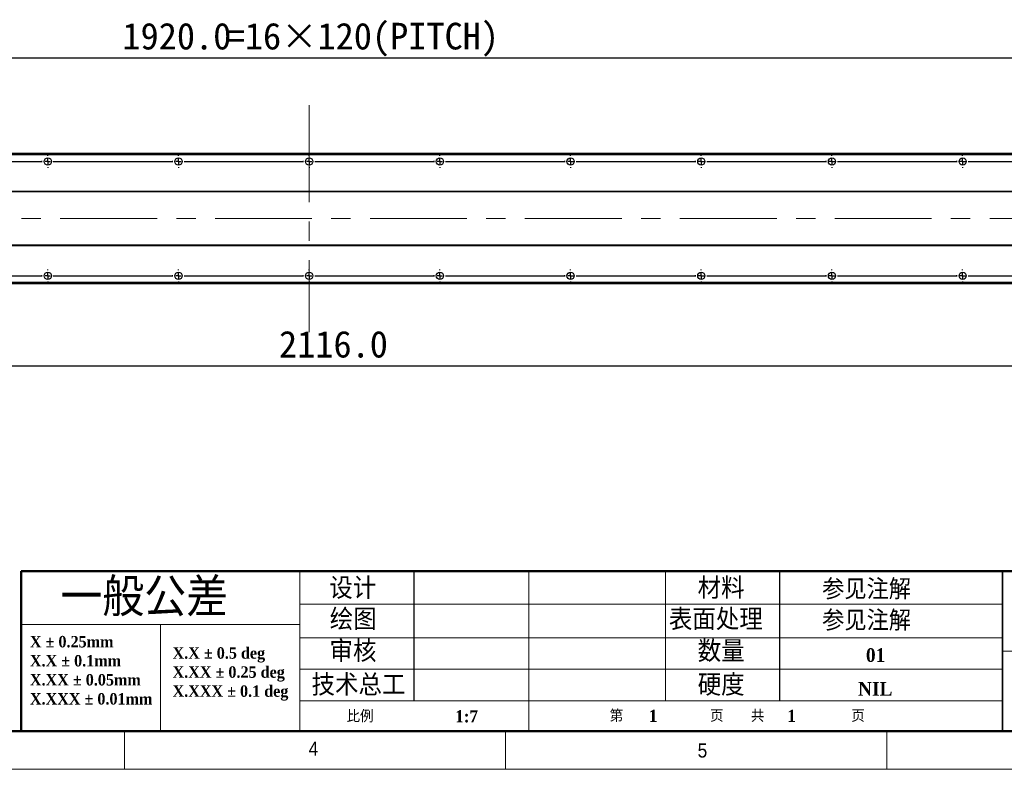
# Model space of a CAD drawing. Header units: millimetres. Extents: x 35 to 2924, y 35 to 2044.
# Tile 4 of 10: x 1024 to 1928, y 35 to 724. Entities that reach past the tile are written whole.
import ezdxf

# ---------------------------------------------------------------- set-up
doc = ezdxf.new("R2010")
doc.units = ezdxf.units.MM
doc.header["$LTSCALE"] = 7
doc.linetypes.add('CENTERX2', pattern=[20.32, 12.7, -2.54, 2.54, -2.54])
doc.layers.add('DIMNS', color=7, linetype='Continuous')
doc.styles.add('SLDTEXTSTYLE1', font='Gothic.ttf', dxfattribs={"width": 0.913})
doc.styles.add('SLDTEXTSTYLE2', font='timesbd.ttf', dxfattribs={"width": 0.933})
doc.styles.add('SLDTEXTSTYLE3', font='txt', dxfattribs={"bigfont": 'bigfont'})
doc.styles.add('SLDTEXTSTYLE4', font='txt', dxfattribs={"bigfont": 'bigfont'})
doc.styles.add('SLDTEXTSTYLE9', font='txt')
doc.dimstyles.new('SLDDIMSTYLE0', dxfattribs={"dimtxt": 24.5, "dimasz": 14, "dimexe": 0, "dimexo": 0.0625, "dimgap": 6.125, "dimtad": 2, "dimdec": 1, "dimrnd": 1e-09, "dimzin": 4, "dimdsep": 46, "dimtxsty": 'SLDTEXTSTYLE9', "dimsah": 1, "dimcen": 0.09, "dimadec": 0, "dimazin": 1, "dimtfac": 1, "dimtdec": 1, "dimtofl": 0, "dimtmove": 0, "dimatfit": 3, "dimfxl": 0, "dimfrac": 2, "dimtolj": 1, "dimtzin": 12, "dimarcsym": 0})

# ---------------------------------------------------------------- blocks, each defined once
blk = doc.blocks.new('SW_NOTE_0')
at = {"color": 0, "linetype": 'Continuous', "lineweight": 0, "char_height": 10.5, "attachment_point": 1, "style": 'SLDTEXTSTYLE2'}
for s, insert in [('X.X ± 0.5 deg', (0, 13.85)), ('X.XX ± 0.25 deg', (0, -3.65)), ('X.XXX ± 0.1 deg', (0, -21.15))]:
    blk.add_mtext(s, dxfattribs=dict(at, insert=insert))
blk = doc.blocks.new('SW_NOTE_1')
at = {"color": 0, "linetype": 'Continuous', "lineweight": 0, "char_height": 10.5, "attachment_point": 1, "style": 'SLDTEXTSTYLE2'}
for s, insert in [('X ± 0.25mm ', (0, 13.85)), ('X.X ± 0.1mm', (0, -3.65))]:
    blk.add_mtext(s, dxfattribs=dict(at, insert=insert))
blk = doc.blocks.new('SW_NOTE_2')
at = {"color": 0, "linetype": 'Continuous', "lineweight": 0, "char_height": 10.5, "attachment_point": 1, "style": 'SLDTEXTSTYLE2'}
for s, insert in [('X.XX ± 0.05mm', (0, 13.85)), ('X.XXX ± 0.01mm', (0, -3.65))]:
    blk.add_mtext(s, dxfattribs=dict(at, insert=insert))
blk = doc.blocks.new('_D_13')
at = {"layer": 'DIMNS'}
for p, q in [((231.69, 531.97), (231.69, 398.67)), ((2347.69, 526.43), (2347.69, 398.67)), ((231.69, 405.67), (2347.69, 405.67))]:
    blk.add_line(p, q, dxfattribs=at)
for points in [[(231.69, 405.67), (245.69, 403.57), (245.69, 407.77)], [(2347.69, 405.67), (2333.69, 407.77), (2333.69, 403.57)]]:
    blk.add_solid(points, dxfattribs=at)
at = {"layer": 'DIMNS', "insert": (1261.98, 437.81), "char_height": 24.5, "attachment_point": 1, "style": 'SLDTEXTSTYLE9'}
blk.add_mtext('2116.0', dxfattribs=at)
blk = doc.blocks.new('_D_18')
at = {"layer": 'DIMNS'}
for p, q in [((329.69, 602.25), (329.69, 695.66)), ((329.69, 688.66), (2249.69, 688.66)), ((2249.69, 602.25), (2249.69, 695.66))]:
    blk.add_line(p, q, dxfattribs=at)
for points in [[(329.69, 688.66), (343.69, 686.56), (343.69, 690.76)], [(2249.69, 688.66), (2235.69, 690.76), (2235.69, 686.56)]]:
    blk.add_solid(points, dxfattribs=at)
at = {"layer": 'DIMNS', "char_height": 24.5, "attachment_point": 1, "style": 'SLDTEXTSTYLE9'}
for s, insert in [('=16×120(PITCH)', (1213.97, 720.8)), ('1920.0', (1118.21, 720.8))]:
    blk.add_mtext(s, dxfattribs=dict(at, insert=insert))
blk = doc.blocks.new('SW_CENTERMARKSYMBOL_2')
at = {"layer": 'DIMNS', "color": 0}
for p, q in [((365.08, 0), (474.92, 0)), ((474.92, 0), (474.16, 0)), ((480, 0), (477.46, 0)), ((480, 0), (477.46, 0)), ((480, 0), (477.46, 0)), ((480, 0), (477.46, 0)), ((480, 0), (477.46, 0)), ((480, 0), (477.46, 0)), ((480, 0), (477.46, 0)), ((480, 5.08), (480, 5.84)), ((480, 0), (480, 2.54)), ((480, 0), (480, 2.54)), ((480, 0), (480, 2.54)), ((480, 0), (480, 2.54)), ((480, 0), (480, 2.54)), ((480, 0), (480, 2.54)), ((480, 0), (480, 2.54)), ((480, 0), (480, -2.54)), ((480, 0), (482.54, 0)), ((480, 0), (480, -2.54)), ((480, 0), (482.54, 0)), ((480, 0), (480, -2.54)), ((480, 0), (482.54, 0)), ((480, 0), (480, -2.54)), ((480, 0), (482.54, 0)), ((480, 0), (480, -2.54)), ((480, 0), (482.54, 0)), ((480, 0), (480, -2.54)), ((480, 0), (482.54, 0)), ((480, 0), (480, -2.54)), ((480, 0), (482.54, 0)), ((485.08, 0), (485.84, 0)), ((485.08, 0), (594.92, 0)), ((594.92, 0), (594.16, 0)), ((600, 0), (597.46, 0)), ((600, 0), (597.46, 0)), ((600, 0), (597.46, 0)), ((600, 0), (597.46, 0)), ((600, 0), (597.46, 0)), ((600, 0), (597.46, 0)), ((600, 0), (597.46, 0)), ((600, 0), (597.46, 0)), ((600, 5.08), (600, 5.84)), ((600, 0), (600, 2.54)), ((600, 0), (600, 2.54)), ((600, 0), (600, 2.54)), ((600, 0), (600, 2.54)), ((600, 0), (600, 2.54)), ((600, 0), (600, 2.54)), ((600, 0), (600, 2.54)), ((600, 0), (600, 2.54)), ((600, 0), (600, -2.54)), ((600, 0), (602.54, 0)), ((600, 0), (600, -2.54)), ((600, 0), (602.54, 0)), ((600, 0), (600, -2.54)), ((600, 0), (602.54, 0)), ((600, 0), (600, -2.54)), ((600, 0), (602.54, 0)), ((600, 0), (600, -2.54)), ((600, 0), (602.54, 0)), ((600, 0), (600, -2.54)), ((600, 0), (602.54, 0)), ((600, 0), (600, -2.54)), ((600, 0), (602.54, 0)), ((600, 0), (600, -2.54)), ((600, 0), (602.54, 0)), ((605.08, 0), (605.84, 0)), ((605.08, 0), (714.92, 0)), ((714.92, 0), (714.16, 0)), ((720, 0), (717.46, 0)), ((720, 0), (717.46, 0)), ((720, 0), (717.46, 0)), ((720, 0), (717.46, 0)), ((720, 0), (717.46, 0)), ((720, 0), (717.46, 0)), ((720, 0), (717.46, 0)), ((720, 0), (717.46, 0)), ((720, 0), (717.46, 0)), ((720, 5.08), (720, 5.84)), ((720, 0), (720, 2.54)), ((720, 0), (720, 2.54)), ((720, 0), (720, 2.54)), ((720, 0), (720, 2.54)), ((720, 0), (720, 2.54)), ((720, 0), (720, 2.54)), ((720, 0), (720, 2.54)), ((720, 0), (720, 2.54)), ((720, 0), (720, 2.54)), ((720, 0), (720, -2.54)), ((720, 0), (722.54, 0)), ((720, 0), (720, -2.54)), ((720, 0), (722.54, 0)), ((720, 0), (720, -2.54)), ((720, 0), (722.54, 0)), ((720, 0), (720, -2.54)), ((720, 0), (722.54, 0)), ((720, 0), (720, -2.54)), ((720, 0), (722.54, 0)), ((720, 0), (720, -2.54)), ((720, 0), (722.54, 0)), ((720, 0), (720, -2.54)), ((720, 0), (722.54, 0)), ((720, 0), (720, -2.54)), ((720, 0), (722.54, 0)), ((720, 0), (720, -2.54)), ((720, 0), (722.54, 0)), ((725.08, 0), (725.84, 0)), ((725.08, 0), (834.92, 0)), ((834.92, 0), (834.16, 0)), ((840, 0), (837.46, 0)), ((840, 0), (837.46, 0)), ((840, 0), (837.46, 0)), ((840, 0), (837.46, 0)), ((840, 0), (837.46, 0)), ((840, 0), (837.46, 0)), ((840, 0), (837.46, 0)), ((840, 0), (837.46, 0)), ((840, 5.08), (840, 5.84)), ((840, 0), (840, 2.54)), ((840, 0), (840, 2.54)), ((840, 0), (840, 2.54)), ((840, 0), (840, 2.54)), ((840, 0), (840, 2.54)), ((840, 0), (840, 2.54)), ((840, 0), (840, 2.54)), ((840, 0), (840, 2.54)), ((840, 0), (840, -2.54)), ((840, 0), (842.54, 0)), ((840, 0), (840, -2.54)), ((840, 0), (842.54, 0)), ((840, 0), (840, -2.54)), ((840, 0), (842.54, 0)), ((840, 0), (840, -2.54)), ((840, 0), (842.54, 0)), ((840, 0), (840, -2.54)), ((840, 0), (842.54, 0)), ((840, 0), (840, -2.54)), ((840, 0), (842.54, 0)), ((840, 0), (840, -2.54)), ((840, 0), (842.54, 0)), ((840, 0), (840, -2.54)), ((840, 0), (842.54, 0)), ((845.08, 0), (845.84, 0)), ((845.08, 0), (954.92, 0)), ((954.92, 0), (954.16, 0)), ((960, 0), (957.46, 0)), ((960, 0), (957.46, 0)), ((960, 0), (957.46, 0)), ((960, 0), (957.46, 0)), ((960, 0), (957.46, 0)), ((960, 0), (957.46, 0)), ((960, 0), (957.46, 0)), ((960, 5.08), (960, 5.84)), ((960, 0), (960, 2.54)), ((960, 0), (960, 2.54)), ((960, 0), (960, 2.54)), ((960, 0), (960, 2.54)), ((960, 0), (960, 2.54)), ((960, 0), (960, 2.54)), ((960, 0), (960, 2.54)), ((960, 0), (960, -2.54)), ((960, 0), (962.54, 0)), ((960, 0), (960, -2.54)), ((960, 0), (962.54, 0)), ((960, 0), (960, -2.54)), ((960, 0), (962.54, 0)), ((960, 0), (960, -2.54)), ((960, 0), (962.54, 0)), ((960, 0), (960, -2.54)), ((960, 0), (962.54, 0)), ((960, 0), (960, -2.54)), ((960, 0), (962.54, 0)), ((960, 0), (960, -2.54)), ((960, 0), (962.54, 0)), ((965.08, 0), (965.84, 0)), ((965.08, 0), (1074.92, 0)), ((1074.92, 0), (1074.16, 0)), ((1080, 0), (1077.46, 0)), ((1080, 0), (1077.46, 0)), ((1080, 0), (1077.46, 0)), ((1080, 0), (1077.46, 0)), ((1080, 0), (1077.46, 0)), ((1080, 0), (1077.46, 0)), ((1080, 5.08), (1080, 5.84)), ((1080, 0), (1080, 2.54)), ((1080, 0), (1080, 2.54)), ((1080, 0), (1080, 2.54)), ((1080, 0), (1080, 2.54)), ((1080, 0), (1080, 2.54)), ((1080, 0), (1080, 2.54)), ((1080, 0), (1080, -2.54)), ((1080, 0), (1082.54, 0)), ((1080, 0), (1080, -2.54)), ((1080, 0), (1082.54, 0)), ((1080, 0), (1080, -2.54)), ((1080, 0), (1082.54, 0)), ((1080, 0), (1080, -2.54)), ((1080, 0), (1082.54, 0)), ((1080, 0), (1080, -2.54)), ((1080, 0), (1082.54, 0)), ((1080, 0), (1080, -2.54)), ((1080, 0), (1082.54, 0)), ((1085.08, 0), (1085.84, 0)), ((1085.08, 0), (1194.92, 0)), ((1194.92, 0), (1194.16, 0)), ((1200, 0), (1197.46, 0)), ((1200, 0), (1197.46, 0)), ((1200, 0), (1197.46, 0)), ((1200, 0), (1197.46, 0)), ((1200, 0), (1197.46, 0)), ((1200, 5.08), (1200, 5.84)), ((1200, 0), (1200, 2.54)), ((1200, 0), (1200, 2.54)), ((1200, 0), (1200, 2.54)), ((1200, 0), (1200, 2.54)), ((1200, 0), (1200, 2.54)), ((1200, 0), (1200, -2.54)), ((1200, 0), (1202.54, 0)), ((1200, 0), (1200, -2.54)), ((1200, 0), (1202.54, 0)), ((1200, 0), (1200, -2.54)), ((1200, 0), (1202.54, 0)), ((1200, 0), (1200, -2.54)), ((1200, 0), (1202.54, 0)), ((1200, 0), (1200, -2.54)), ((1200, 0), (1202.54, 0)), ((1205.08, 0), (1205.84, 0)), ((1205.08, 0), (1314.92, 0)), ((1314.92, 0), (1314.16, 0)), ((1320, 0), (1317.46, 0)), ((1320, 0), (1317.46, 0)), ((1320, 0), (1317.46, 0)), ((1320, 0), (1317.46, 0)), ((1320, 5.08), (1320, 5.84)), ((1320, 0), (1320, 2.54)), ((1320, 0), (1320, 2.54)), ((1320, 0), (1320, 2.54)), ((1320, 0), (1320, 2.54)), ((1320, 0), (1320, -2.54)), ((1320, 0), (1322.54, 0)), ((1320, 0), (1320, -2.54)), ((1320, 0), (1322.54, 0)), ((1320, 0), (1320, -2.54)), ((1320, 0), (1322.54, 0)), ((1320, 0), (1320, -2.54)), ((1320, 0), (1322.54, 0)), ((1325.08, 0), (1325.84, 0)), ((1325.08, 0), (1434.92, 0)), ((480, -5.08), (480, -5.84)), ((600, -5.08), (600, -5.84)), ((720, -5.08), (720, -5.84)), ((840, -5.08), (840, -5.84)), ((960, -5.08), (960, -5.84)), ((1080, -5.08), (1080, -5.84)), ((1200, -5.08), (1200, -5.84)), ((1320, -5.08), (1320, -5.84))]:
    blk.add_line(p, q, dxfattribs=at)
blk = doc.blocks.new('SW_CENTERMARKSYMBOL_3')
at = {"layer": 'DIMNS', "color": 0}
for p, q in [((245.08, 0), (354.92, 0)), ((354.92, 0), (354.16, 0)), ((360, 0), (357.46, 0)), ((360, 0), (357.46, 0)), ((360, 0), (357.46, 0)), ((360, 0), (357.46, 0)), ((360, 0), (357.46, 0)), ((360, 0), (357.46, 0)), ((360, 0), (357.46, 0)), ((360, 5.08), (360, 5.84)), ((360, 0), (360, 2.54)), ((360, 0), (360, 2.54)), ((360, 0), (360, 2.54)), ((360, 0), (360, 2.54)), ((360, 0), (360, 2.54)), ((360, 0), (360, 2.54)), ((360, 0), (360, 2.54)), ((360, 0), (360, -2.54)), ((360, 0), (362.54, 0)), ((360, 0), (360, -2.54)), ((360, 0), (362.54, 0)), ((360, 0), (360, -2.54)), ((360, 0), (362.54, 0)), ((360, 0), (360, -2.54)), ((360, 0), (362.54, 0)), ((360, 0), (360, -2.54)), ((360, 0), (362.54, 0)), ((360, 0), (360, -2.54)), ((360, 0), (362.54, 0)), ((360, 0), (360, -2.54)), ((360, 0), (362.54, 0)), ((365.08, 0), (365.84, 0)), ((365.08, 0), (474.92, 0)), ((474.92, 0), (474.16, 0)), ((480, 0), (477.46, 0)), ((480, 0), (477.46, 0)), ((480, 0), (477.46, 0)), ((480, 0), (477.46, 0)), ((480, 0), (477.46, 0)), ((480, 0), (477.46, 0)), ((480, 0), (477.46, 0)), ((480, 0), (477.46, 0)), ((480, 5.08), (480, 5.84)), ((480, 0), (480, 2.54)), ((480, 0), (480, 2.54)), ((480, 0), (480, 2.54)), ((480, 0), (480, 2.54)), ((480, 0), (480, 2.54)), ((480, 0), (480, 2.54)), ((480, 0), (480, 2.54)), ((480, 0), (480, 2.54)), ((480, 0), (480, -2.54)), ((480, 0), (482.54, 0)), ((480, 0), (480, -2.54)), ((480, 0), (482.54, 0)), ((480, 0), (480, -2.54)), ((480, 0), (482.54, 0)), ((480, 0), (480, -2.54)), ((480, 0), (482.54, 0)), ((480, 0), (480, -2.54)), ((480, 0), (482.54, 0)), ((480, 0), (480, -2.54)), ((480, 0), (482.54, 0)), ((480, 0), (480, -2.54)), ((480, 0), (482.54, 0)), ((480, 0), (480, -2.54)), ((480, 0), (482.54, 0)), ((485.08, 0), (485.84, 0)), ((485.08, 0), (594.92, 0)), ((594.92, 0), (594.16, 0)), ((600, 0), (597.46, 0)), ((600, 0), (597.46, 0)), ((600, 0), (597.46, 0)), ((600, 0), (597.46, 0)), ((600, 0), (597.46, 0)), ((600, 0), (597.46, 0)), ((600, 0), (597.46, 0)), ((600, 0), (597.46, 0)), ((600, 0), (597.46, 0)), ((600, 5.08), (600, 5.84)), ((600, 0), (600, 2.54)), ((600, 0), (600, 2.54)), ((600, 0), (600, 2.54)), ((600, 0), (600, 2.54)), ((600, 0), (600, 2.54)), ((600, 0), (600, 2.54)), ((600, 0), (600, 2.54)), ((600, 0), (600, 2.54)), ((600, 0), (600, 2.54)), ((600, 0), (600, -2.54)), ((600, 0), (602.54, 0)), ((600, 0), (600, -2.54)), ((600, 0), (602.54, 0)), ((600, 0), (600, -2.54)), ((600, 0), (602.54, 0)), ((600, 0), (600, -2.54)), ((600, 0), (602.54, 0)), ((600, 0), (600, -2.54)), ((600, 0), (602.54, 0)), ((600, 0), (600, -2.54)), ((600, 0), (602.54, 0)), ((600, 0), (600, -2.54)), ((600, 0), (602.54, 0)), ((600, 0), (600, -2.54)), ((600, 0), (602.54, 0)), ((600, 0), (600, -2.54)), ((600, 0), (602.54, 0)), ((605.08, 0), (605.84, 0)), ((605.08, 0), (714.92, 0)), ((714.92, 0), (714.16, 0)), ((720, 0), (717.46, 0)), ((720, 0), (717.46, 0)), ((720, 0), (717.46, 0)), ((720, 0), (717.46, 0)), ((720, 0), (717.46, 0)), ((720, 0), (717.46, 0)), ((720, 0), (717.46, 0)), ((720, 0), (717.46, 0)), ((720, 5.08), (720, 5.84)), ((720, 0), (720, 2.54)), ((720, 0), (720, 2.54)), ((720, 0), (720, 2.54)), ((720, 0), (720, 2.54)), ((720, 0), (720, 2.54)), ((720, 0), (720, 2.54)), ((720, 0), (720, 2.54)), ((720, 0), (720, 2.54)), ((720, 0), (720, -2.54)), ((720, 0), (722.54, 0)), ((720, 0), (720, -2.54)), ((720, 0), (722.54, 0)), ((720, 0), (720, -2.54)), ((720, 0), (722.54, 0)), ((720, 0), (720, -2.54)), ((720, 0), (722.54, 0)), ((720, 0), (720, -2.54)), ((720, 0), (722.54, 0)), ((720, 0), (720, -2.54)), ((720, 0), (722.54, 0)), ((720, 0), (720, -2.54)), ((720, 0), (722.54, 0)), ((720, 0), (720, -2.54)), ((720, 0), (722.54, 0)), ((725.08, 0), (725.84, 0)), ((725.08, 0), (834.92, 0)), ((834.92, 0), (834.16, 0)), ((840, 0), (837.46, 0)), ((840, 0), (837.46, 0)), ((840, 0), (837.46, 0)), ((840, 0), (837.46, 0)), ((840, 0), (837.46, 0)), ((840, 0), (837.46, 0)), ((840, 0), (837.46, 0)), ((840, 5.08), (840, 5.84)), ((840, 0), (840, 2.54)), ((840, 0), (840, 2.54)), ((840, 0), (840, 2.54)), ((840, 0), (840, 2.54)), ((840, 0), (840, 2.54)), ((840, 0), (840, 2.54)), ((840, 0), (840, 2.54)), ((840, 0), (840, -2.54)), ((840, 0), (842.54, 0)), ((840, 0), (840, -2.54)), ((840, 0), (842.54, 0)), ((840, 0), (840, -2.54)), ((840, 0), (842.54, 0)), ((840, 0), (840, -2.54)), ((840, 0), (842.54, 0)), ((840, 0), (840, -2.54)), ((840, 0), (842.54, 0)), ((840, 0), (840, -2.54)), ((840, 0), (842.54, 0)), ((840, 0), (840, -2.54)), ((840, 0), (842.54, 0)), ((845.08, 0), (845.84, 0)), ((845.08, 0), (954.92, 0)), ((954.92, 0), (954.16, 0)), ((960, 0), (957.46, 0)), ((960, 0), (957.46, 0)), ((960, 0), (957.46, 0)), ((960, 0), (957.46, 0)), ((960, 0), (957.46, 0)), ((960, 0), (957.46, 0)), ((960, 5.08), (960, 5.84)), ((960, 0), (960, 2.54)), ((960, 0), (960, 2.54)), ((960, 0), (960, 2.54)), ((960, 0), (960, 2.54)), ((960, 0), (960, 2.54)), ((960, 0), (960, 2.54)), ((960, 0), (960, -2.54)), ((960, 0), (962.54, 0)), ((960, 0), (960, -2.54)), ((960, 0), (962.54, 0)), ((960, 0), (960, -2.54)), ((960, 0), (962.54, 0)), ((960, 0), (960, -2.54)), ((960, 0), (962.54, 0)), ((960, 0), (960, -2.54)), ((960, 0), (962.54, 0)), ((960, 0), (960, -2.54)), ((960, 0), (962.54, 0)), ((965.08, 0), (965.84, 0)), ((965.08, 0), (1074.92, 0)), ((1074.92, 0), (1074.16, 0)), ((1080, 0), (1077.46, 0)), ((1080, 0), (1077.46, 0)), ((1080, 0), (1077.46, 0)), ((1080, 0), (1077.46, 0)), ((1080, 0), (1077.46, 0)), ((1080, 5.08), (1080, 5.84)), ((1080, 0), (1080, 2.54)), ((1080, 0), (1080, 2.54)), ((1080, 0), (1080, 2.54)), ((1080, 0), (1080, 2.54)), ((1080, 0), (1080, 2.54)), ((1080, 0), (1080, -2.54)), ((1080, 0), (1082.54, 0)), ((1080, 0), (1080, -2.54)), ((1080, 0), (1082.54, 0)), ((1080, 0), (1080, -2.54)), ((1080, 0), (1082.54, 0)), ((1080, 0), (1080, -2.54)), ((1080, 0), (1082.54, 0)), ((1080, 0), (1080, -2.54)), ((1080, 0), (1082.54, 0)), ((1085.08, 0), (1085.84, 0)), ((1085.08, 0), (1194.92, 0)), ((1194.92, 0), (1194.16, 0)), ((1200, 0), (1197.46, 0)), ((1200, 0), (1197.46, 0)), ((1200, 0), (1197.46, 0)), ((1200, 0), (1197.46, 0)), ((1200, 5.08), (1200, 5.84)), ((1200, 0), (1200, 2.54)), ((1200, 0), (1200, 2.54)), ((1200, 0), (1200, 2.54)), ((1200, 0), (1200, 2.54)), ((1200, 0), (1200, -2.54)), ((1200, 0), (1202.54, 0)), ((1200, 0), (1200, -2.54)), ((1200, 0), (1202.54, 0)), ((1200, 0), (1200, -2.54)), ((1200, 0), (1202.54, 0)), ((1200, 0), (1200, -2.54)), ((1200, 0), (1202.54, 0)), ((1205.08, 0), (1205.84, 0)), ((1205.08, 0), (1314.92, 0)), ((360, -5.08), (360, -5.84)), ((480, -5.08), (480, -5.84)), ((600, -5.08), (600, -5.84)), ((720, -5.08), (720, -5.84)), ((840, -5.08), (840, -5.84)), ((960, -5.08), (960, -5.84)), ((1080, -5.08), (1080, -5.84)), ((1200, -5.08), (1200, -5.84))]:
    blk.add_line(p, q, dxfattribs=at)
blk = doc.blocks.new('SW_CENTERMARKSYMBOL_6')
at = {"layer": 'DIMNS', "color": 0}
for p, q in [((-1314.92, 0), (-1205.08, 0)), ((-1205.08, 0), (-1205.84, 0)), ((-1200, 0), (-1202.54, 0)), ((-1200, 0), (-1202.54, 0)), ((-1200, 0), (-1202.54, 0)), ((-1200, 0), (-1202.54, 0)), ((-1200, 0), (-1202.54, 0)), ((-1200, 0), (-1202.54, 0)), ((-1200, 0), (-1202.54, 0)), ((-1200, 5.08), (-1200, 5.84)), ((-1200, 0), (-1200, 2.54)), ((-1200, 0), (-1200, 2.54)), ((-1200, 0), (-1200, 2.54)), ((-1200, 0), (-1200, 2.54)), ((-1200, 0), (-1200, 2.54)), ((-1200, 0), (-1200, 2.54)), ((-1200, 0), (-1200, 2.54)), ((-1200, 0), (-1200, -2.54)), ((-1200, 0), (-1197.46, 0)), ((-1200, 0), (-1200, -2.54)), ((-1200, 0), (-1197.46, 0)), ((-1200, 0), (-1200, -2.54)), ((-1200, 0), (-1197.46, 0)), ((-1200, 0), (-1200, -2.54)), ((-1200, 0), (-1197.46, 0)), ((-1200, 0), (-1200, -2.54)), ((-1200, 0), (-1197.46, 0)), ((-1200, 0), (-1200, -2.54)), ((-1200, 0), (-1197.46, 0)), ((-1200, 0), (-1200, -2.54)), ((-1200, 0), (-1197.46, 0)), ((-1194.92, 0), (-1194.16, 0)), ((-1194.92, 0), (-1085.08, 0)), ((-1085.08, 0), (-1085.84, 0)), ((-1080, 0), (-1082.54, 0)), ((-1080, 0), (-1082.54, 0)), ((-1080, 0), (-1082.54, 0)), ((-1080, 0), (-1082.54, 0)), ((-1080, 0), (-1082.54, 0)), ((-1080, 0), (-1082.54, 0)), ((-1080, 0), (-1082.54, 0)), ((-1080, 0), (-1082.54, 0)), ((-1080, 5.08), (-1080, 5.84)), ((-1080, 0), (-1080, 2.54)), ((-1080, 0), (-1080, 2.54)), ((-1080, 0), (-1080, 2.54)), ((-1080, 0), (-1080, 2.54)), ((-1080, 0), (-1080, 2.54)), ((-1080, 0), (-1080, 2.54)), ((-1080, 0), (-1080, 2.54)), ((-1080, 0), (-1080, 2.54)), ((-1080, 0), (-1080, -2.54)), ((-1080, 0), (-1077.46, 0)), ((-1080, 0), (-1080, -2.54)), ((-1080, 0), (-1077.46, 0)), ((-1080, 0), (-1080, -2.54)), ((-1080, 0), (-1077.46, 0)), ((-1080, 0), (-1080, -2.54)), ((-1080, 0), (-1077.46, 0)), ((-1080, 0), (-1080, -2.54)), ((-1080, 0), (-1077.46, 0)), ((-1080, 0), (-1080, -2.54)), ((-1080, 0), (-1077.46, 0)), ((-1080, 0), (-1080, -2.54)), ((-1080, 0), (-1077.46, 0)), ((-1080, 0), (-1080, -2.54)), ((-1080, 0), (-1077.46, 0)), ((-1074.92, 0), (-1074.16, 0)), ((-1074.92, 0), (-965.08, 0)), ((-965.08, 0), (-965.84, 0)), ((-960, 0), (-962.54, 0)), ((-960, 0), (-962.54, 0)), ((-960, 0), (-962.54, 0)), ((-960, 0), (-962.54, 0)), ((-960, 0), (-962.54, 0)), ((-960, 0), (-962.54, 0)), ((-960, 0), (-962.54, 0)), ((-960, 0), (-962.54, 0)), ((-960, 0), (-962.54, 0)), ((-960, 5.08), (-960, 5.84)), ((-960, 0), (-960, 2.54)), ((-960, 0), (-960, 2.54)), ((-960, 0), (-960, 2.54)), ((-960, 0), (-960, 2.54)), ((-960, 0), (-960, 2.54)), ((-960, 0), (-960, 2.54)), ((-960, 0), (-960, 2.54)), ((-960, 0), (-960, 2.54)), ((-960, 0), (-960, 2.54)), ((-960, 0), (-960, -2.54)), ((-960, 0), (-957.46, 0)), ((-960, 0), (-960, -2.54)), ((-960, 0), (-957.46, 0)), ((-960, 0), (-960, -2.54)), ((-960, 0), (-957.46, 0)), ((-960, 0), (-960, -2.54)), ((-960, 0), (-957.46, 0)), ((-960, 0), (-960, -2.54)), ((-960, 0), (-957.46, 0)), ((-960, 0), (-960, -2.54)), ((-960, 0), (-957.46, 0)), ((-960, 0), (-960, -2.54)), ((-960, 0), (-957.46, 0)), ((-960, 0), (-960, -2.54)), ((-960, 0), (-957.46, 0)), ((-960, 0), (-960, -2.54)), ((-960, 0), (-957.46, 0)), ((-954.92, 0), (-954.16, 0)), ((-954.92, 0), (-845.08, 0)), ((-845.08, 0), (-845.84, 0)), ((-840, 0), (-842.54, 0)), ((-840, 0), (-842.54, 0)), ((-840, 0), (-842.54, 0)), ((-840, 0), (-842.54, 0)), ((-840, 0), (-842.54, 0)), ((-840, 0), (-842.54, 0)), ((-840, 0), (-842.54, 0)), ((-840, 0), (-842.54, 0)), ((-840, 5.08), (-840, 5.84)), ((-840, 0), (-840, 2.54)), ((-840, 0), (-840, 2.54)), ((-840, 0), (-840, 2.54)), ((-840, 0), (-840, 2.54)), ((-840, 0), (-840, 2.54)), ((-840, 0), (-840, 2.54)), ((-840, 0), (-840, 2.54)), ((-840, 0), (-840, 2.54)), ((-840, 0), (-840, -2.54)), ((-840, 0), (-837.46, 0)), ((-840, 0), (-840, -2.54)), ((-840, 0), (-837.46, 0)), ((-840, 0), (-840, -2.54)), ((-840, 0), (-837.46, 0)), ((-840, 0), (-840, -2.54)), ((-840, 0), (-837.46, 0)), ((-840, 0), (-840, -2.54)), ((-840, 0), (-837.46, 0)), ((-840, 0), (-840, -2.54)), ((-840, 0), (-837.46, 0)), ((-840, 0), (-840, -2.54)), ((-840, 0), (-837.46, 0)), ((-840, 0), (-840, -2.54)), ((-840, 0), (-837.46, 0)), ((-834.92, 0), (-834.16, 0)), ((-834.92, 0), (-725.08, 0)), ((-725.08, 0), (-725.84, 0)), ((-720, 0), (-722.54, 0)), ((-720, 0), (-722.54, 0)), ((-720, 0), (-722.54, 0)), ((-720, 0), (-722.54, 0)), ((-720, 0), (-722.54, 0)), ((-720, 0), (-722.54, 0)), ((-720, 0), (-722.54, 0)), ((-720, 5.08), (-720, 5.84)), ((-720, 0), (-720, 2.54)), ((-720, 0), (-720, 2.54)), ((-720, 0), (-720, 2.54)), ((-720, 0), (-720, 2.54)), ((-720, 0), (-720, 2.54)), ((-720, 0), (-720, 2.54)), ((-720, 0), (-720, 2.54)), ((-720, 0), (-720, -2.54)), ((-720, 0), (-717.46, 0)), ((-720, 0), (-720, -2.54)), ((-720, 0), (-717.46, 0)), ((-720, 0), (-720, -2.54)), ((-720, 0), (-717.46, 0)), ((-720, 0), (-720, -2.54)), ((-720, 0), (-717.46, 0)), ((-720, 0), (-720, -2.54)), ((-720, 0), (-717.46, 0)), ((-720, 0), (-720, -2.54)), ((-720, 0), (-717.46, 0)), ((-720, 0), (-720, -2.54)), ((-720, 0), (-717.46, 0)), ((-714.92, 0), (-714.16, 0)), ((-714.92, 0), (-605.08, 0)), ((-605.08, 0), (-605.84, 0)), ((-600, 0), (-602.54, 0)), ((-600, 0), (-602.54, 0)), ((-600, 0), (-602.54, 0)), ((-600, 0), (-602.54, 0)), ((-600, 0), (-602.54, 0)), ((-600, 0), (-602.54, 0)), ((-600, 5.08), (-600, 5.84)), ((-600, 0), (-600, 2.54)), ((-600, 0), (-600, 2.54)), ((-600, 0), (-600, 2.54)), ((-600, 0), (-600, 2.54)), ((-600, 0), (-600, 2.54)), ((-600, 0), (-600, 2.54)), ((-600, 0), (-600, -2.54)), ((-600, 0), (-597.46, 0)), ((-600, 0), (-600, -2.54)), ((-600, 0), (-597.46, 0)), ((-600, 0), (-600, -2.54)), ((-600, 0), (-597.46, 0)), ((-600, 0), (-600, -2.54)), ((-600, 0), (-597.46, 0)), ((-600, 0), (-600, -2.54)), ((-600, 0), (-597.46, 0)), ((-600, 0), (-600, -2.54)), ((-600, 0), (-597.46, 0)), ((-594.92, 0), (-594.16, 0)), ((-594.92, 0), (-485.08, 0)), ((-485.08, 0), (-485.84, 0)), ((-480, 0), (-482.54, 0)), ((-480, 0), (-482.54, 0)), ((-480, 0), (-482.54, 0)), ((-480, 0), (-482.54, 0)), ((-480, 0), (-482.54, 0)), ((-480, 5.08), (-480, 5.84)), ((-480, 0), (-480, 2.54)), ((-480, 0), (-480, 2.54)), ((-480, 0), (-480, 2.54)), ((-480, 0), (-480, 2.54)), ((-480, 0), (-480, 2.54)), ((-480, 0), (-480, -2.54)), ((-480, 0), (-477.46, 0)), ((-480, 0), (-480, -2.54)), ((-480, 0), (-477.46, 0)), ((-480, 0), (-480, -2.54)), ((-480, 0), (-477.46, 0)), ((-480, 0), (-480, -2.54)), ((-480, 0), (-477.46, 0)), ((-480, 0), (-480, -2.54)), ((-480, 0), (-477.46, 0)), ((-474.92, 0), (-474.16, 0)), ((-474.92, 0), (-365.08, 0)), ((-365.08, 0), (-365.84, 0)), ((-360, 0), (-362.54, 0)), ((-360, 0), (-362.54, 0)), ((-360, 0), (-362.54, 0)), ((-360, 0), (-362.54, 0)), ((-360, 5.08), (-360, 5.84)), ((-360, 0), (-360, 2.54)), ((-360, 0), (-360, 2.54)), ((-360, 0), (-360, 2.54)), ((-360, 0), (-360, 2.54)), ((-360, 0), (-360, -2.54)), ((-360, 0), (-357.46, 0)), ((-360, 0), (-360, -2.54)), ((-360, 0), (-357.46, 0)), ((-360, 0), (-360, -2.54)), ((-360, 0), (-357.46, 0)), ((-360, 0), (-360, -2.54)), ((-360, 0), (-357.46, 0)), ((-354.92, 0), (-354.16, 0)), ((-354.92, 0), (-245.08, 0)), ((-1200, -5.08), (-1200, -5.84)), ((-1080, -5.08), (-1080, -5.84)), ((-960, -5.08), (-960, -5.84)), ((-840, -5.08), (-840, -5.84)), ((-720, -5.08), (-720, -5.84)), ((-600, -5.08), (-600, -5.84)), ((-480, -5.08), (-480, -5.84)), ((-360, -5.08), (-360, -5.84))]:
    blk.add_line(p, q, dxfattribs=at)
blk = doc.blocks.new('SW_CENTERMARKSYMBOL_7')
at = {"layer": 'DIMNS', "color": 0}
for p, q in [((-1314.92, 0), (-1205.08, 0)), ((-1205.08, 0), (-1205.84, 0)), ((-1200, 0), (-1202.54, 0)), ((-1200, 0), (-1202.54, 0)), ((-1200, 0), (-1202.54, 0)), ((-1200, 0), (-1202.54, 0)), ((-1200, 0), (-1202.54, 0)), ((-1200, 0), (-1202.54, 0)), ((-1200, 0), (-1202.54, 0)), ((-1200, 5.08), (-1200, 5.84)), ((-1200, 0), (-1200, 2.54)), ((-1200, 0), (-1200, 2.54)), ((-1200, 0), (-1200, 2.54)), ((-1200, 0), (-1200, 2.54)), ((-1200, 0), (-1200, 2.54)), ((-1200, 0), (-1200, 2.54)), ((-1200, 0), (-1200, 2.54)), ((-1200, 0), (-1200, -2.54)), ((-1200, 0), (-1197.46, 0)), ((-1200, 0), (-1200, -2.54)), ((-1200, 0), (-1197.46, 0)), ((-1200, 0), (-1200, -2.54)), ((-1200, 0), (-1197.46, 0)), ((-1200, 0), (-1200, -2.54)), ((-1200, 0), (-1197.46, 0)), ((-1200, 0), (-1200, -2.54)), ((-1200, 0), (-1197.46, 0)), ((-1200, 0), (-1200, -2.54)), ((-1200, 0), (-1197.46, 0)), ((-1200, 0), (-1200, -2.54)), ((-1200, 0), (-1197.46, 0)), ((-1194.92, 0), (-1194.16, 0)), ((-1194.92, 0), (-1085.08, 0)), ((-1085.08, 0), (-1085.84, 0)), ((-1080, 0), (-1082.54, 0)), ((-1080, 0), (-1082.54, 0)), ((-1080, 0), (-1082.54, 0)), ((-1080, 0), (-1082.54, 0)), ((-1080, 0), (-1082.54, 0)), ((-1080, 0), (-1082.54, 0)), ((-1080, 0), (-1082.54, 0)), ((-1080, 0), (-1082.54, 0)), ((-1080, 5.08), (-1080, 5.84)), ((-1080, 0), (-1080, 2.54)), ((-1080, 0), (-1080, 2.54)), ((-1080, 0), (-1080, 2.54)), ((-1080, 0), (-1080, 2.54)), ((-1080, 0), (-1080, 2.54)), ((-1080, 0), (-1080, 2.54)), ((-1080, 0), (-1080, 2.54)), ((-1080, 0), (-1080, 2.54)), ((-1080, 0), (-1080, -2.54)), ((-1080, 0), (-1077.46, 0)), ((-1080, 0), (-1080, -2.54)), ((-1080, 0), (-1077.46, 0)), ((-1080, 0), (-1080, -2.54)), ((-1080, 0), (-1077.46, 0)), ((-1080, 0), (-1080, -2.54)), ((-1080, 0), (-1077.46, 0)), ((-1080, 0), (-1080, -2.54)), ((-1080, 0), (-1077.46, 0)), ((-1080, 0), (-1080, -2.54)), ((-1080, 0), (-1077.46, 0)), ((-1080, 0), (-1080, -2.54)), ((-1080, 0), (-1077.46, 0)), ((-1080, 0), (-1080, -2.54)), ((-1080, 0), (-1077.46, 0)), ((-1074.92, 0), (-1074.16, 0)), ((-1074.92, 0), (-965.08, 0)), ((-965.08, 0), (-965.84, 0)), ((-960, 0), (-962.54, 0)), ((-960, 0), (-962.54, 0)), ((-960, 0), (-962.54, 0)), ((-960, 0), (-962.54, 0)), ((-960, 0), (-962.54, 0)), ((-960, 0), (-962.54, 0)), ((-960, 0), (-962.54, 0)), ((-960, 0), (-962.54, 0)), ((-960, 0), (-962.54, 0)), ((-960, 5.08), (-960, 5.84)), ((-960, 0), (-960, 2.54)), ((-960, 0), (-960, 2.54)), ((-960, 0), (-960, 2.54)), ((-960, 0), (-960, 2.54)), ((-960, 0), (-960, 2.54)), ((-960, 0), (-960, 2.54)), ((-960, 0), (-960, 2.54)), ((-960, 0), (-960, 2.54)), ((-960, 0), (-960, 2.54)), ((-960, 0), (-960, -2.54)), ((-960, 0), (-957.46, 0)), ((-960, 0), (-960, -2.54)), ((-960, 0), (-957.46, 0)), ((-960, 0), (-960, -2.54)), ((-960, 0), (-957.46, 0)), ((-960, 0), (-960, -2.54)), ((-960, 0), (-957.46, 0)), ((-960, 0), (-960, -2.54)), ((-960, 0), (-957.46, 0)), ((-960, 0), (-960, -2.54)), ((-960, 0), (-957.46, 0)), ((-960, 0), (-960, -2.54)), ((-960, 0), (-957.46, 0)), ((-960, 0), (-960, -2.54)), ((-960, 0), (-957.46, 0)), ((-960, 0), (-960, -2.54)), ((-960, 0), (-957.46, 0)), ((-954.92, 0), (-954.16, 0)), ((-954.92, 0), (-845.08, 0)), ((-845.08, 0), (-845.84, 0)), ((-840, 0), (-842.54, 0)), ((-840, 0), (-842.54, 0)), ((-840, 0), (-842.54, 0)), ((-840, 0), (-842.54, 0)), ((-840, 0), (-842.54, 0)), ((-840, 0), (-842.54, 0)), ((-840, 0), (-842.54, 0)), ((-840, 0), (-842.54, 0)), ((-840, 5.08), (-840, 5.84)), ((-840, 0), (-840, 2.54)), ((-840, 0), (-840, 2.54)), ((-840, 0), (-840, 2.54)), ((-840, 0), (-840, 2.54)), ((-840, 0), (-840, 2.54)), ((-840, 0), (-840, 2.54)), ((-840, 0), (-840, 2.54)), ((-840, 0), (-840, 2.54)), ((-840, 0), (-840, -2.54)), ((-840, 0), (-837.46, 0)), ((-840, 0), (-840, -2.54)), ((-840, 0), (-837.46, 0)), ((-840, 0), (-840, -2.54)), ((-840, 0), (-837.46, 0)), ((-840, 0), (-840, -2.54)), ((-840, 0), (-837.46, 0)), ((-840, 0), (-840, -2.54)), ((-840, 0), (-837.46, 0)), ((-840, 0), (-840, -2.54)), ((-840, 0), (-837.46, 0)), ((-840, 0), (-840, -2.54)), ((-840, 0), (-837.46, 0)), ((-840, 0), (-840, -2.54)), ((-840, 0), (-837.46, 0)), ((-834.92, 0), (-834.16, 0)), ((-834.92, 0), (-725.08, 0)), ((-725.08, 0), (-725.84, 0)), ((-720, 0), (-722.54, 0)), ((-720, 0), (-722.54, 0)), ((-720, 0), (-722.54, 0)), ((-720, 0), (-722.54, 0)), ((-720, 0), (-722.54, 0)), ((-720, 0), (-722.54, 0)), ((-720, 0), (-722.54, 0)), ((-720, 5.08), (-720, 5.84)), ((-720, 0), (-720, 2.54)), ((-720, 0), (-720, 2.54)), ((-720, 0), (-720, 2.54)), ((-720, 0), (-720, 2.54)), ((-720, 0), (-720, 2.54)), ((-720, 0), (-720, 2.54)), ((-720, 0), (-720, 2.54)), ((-720, 0), (-720, -2.54)), ((-720, 0), (-717.46, 0)), ((-720, 0), (-720, -2.54)), ((-720, 0), (-717.46, 0)), ((-720, 0), (-720, -2.54)), ((-720, 0), (-717.46, 0)), ((-720, 0), (-720, -2.54)), ((-720, 0), (-717.46, 0)), ((-720, 0), (-720, -2.54)), ((-720, 0), (-717.46, 0)), ((-720, 0), (-720, -2.54)), ((-720, 0), (-717.46, 0)), ((-720, 0), (-720, -2.54)), ((-720, 0), (-717.46, 0)), ((-714.92, 0), (-714.16, 0)), ((-714.92, 0), (-605.08, 0)), ((-605.08, 0), (-605.84, 0)), ((-600, 0), (-602.54, 0)), ((-600, 0), (-602.54, 0)), ((-600, 0), (-602.54, 0)), ((-600, 0), (-602.54, 0)), ((-600, 0), (-602.54, 0)), ((-600, 0), (-602.54, 0)), ((-600, 5.08), (-600, 5.84)), ((-600, 0), (-600, 2.54)), ((-600, 0), (-600, 2.54)), ((-600, 0), (-600, 2.54)), ((-600, 0), (-600, 2.54)), ((-600, 0), (-600, 2.54)), ((-600, 0), (-600, 2.54)), ((-600, 0), (-600, -2.54)), ((-600, 0), (-597.46, 0)), ((-600, 0), (-600, -2.54)), ((-600, 0), (-597.46, 0)), ((-600, 0), (-600, -2.54)), ((-600, 0), (-597.46, 0)), ((-600, 0), (-600, -2.54)), ((-600, 0), (-597.46, 0)), ((-600, 0), (-600, -2.54)), ((-600, 0), (-597.46, 0)), ((-600, 0), (-600, -2.54)), ((-600, 0), (-597.46, 0)), ((-594.92, 0), (-594.16, 0)), ((-594.92, 0), (-485.08, 0)), ((-485.08, 0), (-485.84, 0)), ((-480, 0), (-482.54, 0)), ((-480, 0), (-482.54, 0)), ((-480, 0), (-482.54, 0)), ((-480, 0), (-482.54, 0)), ((-480, 0), (-482.54, 0)), ((-480, 5.08), (-480, 5.84)), ((-480, 0), (-480, 2.54)), ((-480, 0), (-480, 2.54)), ((-480, 0), (-480, 2.54)), ((-480, 0), (-480, 2.54)), ((-480, 0), (-480, 2.54)), ((-480, 0), (-480, -2.54)), ((-480, 0), (-477.46, 0)), ((-480, 0), (-480, -2.54)), ((-480, 0), (-477.46, 0)), ((-480, 0), (-480, -2.54)), ((-480, 0), (-477.46, 0)), ((-480, 0), (-480, -2.54)), ((-480, 0), (-477.46, 0)), ((-480, 0), (-480, -2.54)), ((-480, 0), (-477.46, 0)), ((-474.92, 0), (-474.16, 0)), ((-474.92, 0), (-365.08, 0)), ((-365.08, 0), (-365.84, 0)), ((-360, 0), (-362.54, 0)), ((-360, 0), (-362.54, 0)), ((-360, 0), (-362.54, 0)), ((-360, 0), (-362.54, 0)), ((-360, 5.08), (-360, 5.84)), ((-360, 0), (-360, 2.54)), ((-360, 0), (-360, 2.54)), ((-360, 0), (-360, 2.54)), ((-360, 0), (-360, 2.54)), ((-360, 0), (-360, -2.54)), ((-360, 0), (-357.46, 0)), ((-360, 0), (-360, -2.54)), ((-360, 0), (-357.46, 0)), ((-360, 0), (-360, -2.54)), ((-360, 0), (-357.46, 0)), ((-360, 0), (-360, -2.54)), ((-360, 0), (-357.46, 0)), ((-354.92, 0), (-354.16, 0)), ((-354.92, 0), (-245.08, 0)), ((-1200, -5.08), (-1200, -5.84)), ((-1080, -5.08), (-1080, -5.84)), ((-960, -5.08), (-960, -5.84)), ((-840, -5.08), (-840, -5.84)), ((-720, -5.08), (-720, -5.84)), ((-600, -5.08), (-600, -5.84)), ((-480, -5.08), (-480, -5.84)), ((-360, -5.08), (-360, -5.84))]:
    blk.add_line(p, q, dxfattribs=at)

msp = doc.modelspace()

# ---------------------------------------------------------------- linework, layer by layer
at = {"color": 7, "linetype": 'Continuous', "lineweight": 25}
for p, q in [((2385.69, 600.86), (193.69, 600.86)), ((2385.69, 600.36), (193.69, 600.36)), ((2385.69, 599.36), (193.69, 599.36)), ((2385.69, 565.86), (193.69, 565.86)), ((2385.69, 565.36), (193.69, 565.36)), ((2385.69, 516.36), (193.69, 516.36)), ((2385.69, 515.86), (193.69, 515.86)), ((2385.69, 482.36), (193.69, 482.36)), ((2385.69, 481.36), (193.69, 481.36)), ((2385.69, 480.86), (193.69, 480.86))]:
    msp.add_line(p, q, dxfattribs=at)
at = {"color": 7, "linetype": 'Continuous', "lineweight": 50}
for p, q in [((1025.29, 217), (1025.29, 70)), ((1025.29, 217), (1281, 217)), ((2870, 217), (1281, 217)), ((70, 70), (2870, 70))]:
    msp.add_line(p, q, dxfattribs=at)
at = {"color": 7, "linetype": 'Continuous', "lineweight": 18}
for p, q in [((1281, 217), (1281, 192.5)), ((1281, 168), (1281, 217)), ((1281, 192.5), (1281, 217)), ((1491.29, 217), (1491.29, 70)), ((1617, 217), (1617, 98.04)), ((1281, 168), (1281, 192.5)), ((1281, 186.61), (1926.29, 186.61)), ((1281, 168), (1025.29, 168)), ((1153.14, 168), (1153.14, 70)), ((1281, 168), (1281, 70)), ((1281, 155.78), (1926.29, 155.78)), ((1926.29, 143.5), (2339.76, 143.5)), ((1281, 126.91), (1926.29, 126.91)), ((1926.29, 98.04), (1281, 98.04)), ((70, 70), (2870, 70)), ((861, 70), (2870, 70)), ((1120, 35), (1120, 70)), ((1470, 35), (1470, 70)), ((1820, 70), (1820, 35)), ((35, 35), (2905, 35))]:
    msp.add_line(p, q, dxfattribs=at)
at = {"color": 7, "linetype": 'Continuous', "lineweight": 35}
msp.add_line((1926.29, 217), (1926.29, 70), dxfattribs=at)
at = {"color": 7, "linetype": 'Continuous', "lineweight": 25}
for centre in [(1049.69, 593.36), (1169.69, 593.36), (1289.69, 593.36), (1409.69, 593.36), (1529.69, 593.36), (1649.69, 593.36), (1769.69, 593.36), (1889.69, 593.36), (1049.69, 488.36), (1169.69, 488.36), (1289.69, 488.36), (1409.69, 488.36), (1529.69, 488.36), (1649.69, 488.36), (1769.69, 488.36), (1889.69, 488.36)]:
    msp.add_circle(centre, 3.3, dxfattribs=at)
at = {"layer": 'DIMNS', "linetype": 'CENTERX2', "lineweight": 18}
for p, q in [((1289.69, 645.01), (1289.69, 436.71)), ((2430.14, 540.86), (149.24, 540.86))]:
    msp.add_line(p, q, dxfattribs=at)
at = {"layer": 'DIMNS', "color": 7}
for p, q in [((1386.18, 98.04), (1386.18, 217)), ((1721.53, 217), (1721.53, 98.04))]:
    msp.add_line(p, q, dxfattribs=at)

# ---------------------------------------------------------------- block references
at = {"color": 7, "linetype": 'Continuous', "lineweight": 0}
for name, p in [('SW_NOTE_1', (1033.26, 143.65)), ('SW_NOTE_0', (1164.24, 133.27)), ('SW_NOTE_2', (1033.26, 108.65))]:
    msp.add_blockref(name, p, dxfattribs=at)
at = {"layer": 'DIMNS'}
for name, p in [('SW_CENTERMARKSYMBOL_7', (2249.69, 593.36)), ('SW_CENTERMARKSYMBOL_3', (689.69, 593.36)), ('SW_CENTERMARKSYMBOL_6', (2249.69, 488.36)), ('SW_CENTERMARKSYMBOL_2', (569.69, 488.36))]:
    msp.add_blockref(name, p, dxfattribs=at)

# ---------------------------------------------------------------- texts
at = {"color": 7, "linetype": 'Continuous', "lineweight": 0, "attachment_point": 1}
for s, insert, char_height, style in [('一般公差', (1061.26, 210.7), 35, 'SLDTEXTSTYLE4'), ('设计', (1308.15, 211.2), 19.6, 'SLDTEXTSTYLE4'), ('材料', (1646.32, 211.2), 19.6, 'SLDTEXTSTYLE4'), ('参见注解', (1760.75, 209.7), 18.521, 'SLDTEXTSTYLE3'), ('绘图', (1308.57, 182.46), 19.6, 'SLDTEXTSTYLE4'), ('表面处理', (1619.95, 182.46), 19.6, 'SLDTEXTSTYLE4'), ('参见注解', (1760.75, 180.95), 18.521, 'SLDTEXTSTYLE3'), ('审核', (1308.34, 153.23), 19.6, 'SLDTEXTSTYLE4'), ('数量', (1646.38, 153.23), 19.6, 'SLDTEXTSTYLE4'), ('01', (1800.9, 146.22), 12.6, 'SLDTEXTSTYLE2'), ('技术总工', (1291.84, 122.25), 19.6, 'SLDTEXTSTYLE4'), ('硬度', (1646.39, 122.25), 19.6, 'SLDTEXTSTYLE4'), ('NIL', (1793.67, 115.25), 12.6, 'SLDTEXTSTYLE2'), ('比例', (1324.1, 89.33), 11.2, 'SLDTEXTSTYLE4'), ('第        页', (1565.66, 89.74), 11.2, 'SLDTEXTSTYLE4'), ('共        页', (1695.31, 89.74), 11.2, 'SLDTEXTSTYLE4'), ('1:7', (1423.69, 89.32), 11.2, 'SLDTEXTSTYLE2'), ('1', (1601.53, 89.74), 11.2, 'SLDTEXTSTYLE2'), ('1', (1728.74, 89.74), 11.2, 'SLDTEXTSTYLE2'), ('4', (1289.17, 60.52), 12.96, 'SLDTEXTSTYLE1'), ('5', (1646.39, 58.78), 12.96, 'SLDTEXTSTYLE1')]:
    msp.add_mtext(s, dxfattribs=dict(at, insert=insert, char_height=char_height, style=style))

# ---------------------------------------------------------------- dimensions: what is measured, and where the dimension line sits
at = {"layer": 'DIMNS'}
dim = msp.add_linear_dim(base=(2249.69, 688.66), p1=(329.69, 593.36), p2=(2249.69, 593.36), text='<>=16×120(PITCH)', dimstyle='SLDDIMSTYLE0', dxfattribs=at)
dim.commit()
dim.dimension.update_dxf_attribs({"geometry": '_D_18', "text_midpoint": (1286.87, 688.66), "dimtype": 160})
dim = msp.add_linear_dim(base=(2347.69, 405.67), p1=(231.69, 540.86), p2=(2347.69, 535.32), dimstyle='SLDDIMSTYLE0', dxfattribs=at)
dim.commit()
dim.dimension.update_dxf_attribs({"geometry": '_D_13', "text_midpoint": (1309.86, 405.67), "dimtype": 160})

doc.saveas('drawing.dxf')
